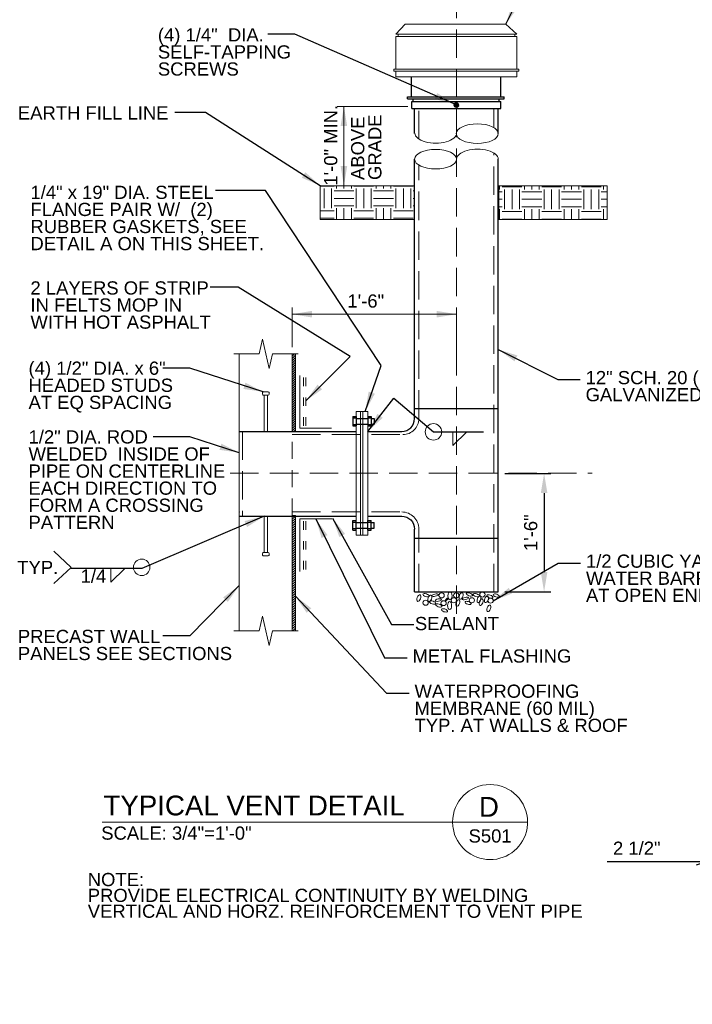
# Model space of a CAD drawing. Header units: inches. Extents: x 7536 to 7977, y 14815 to 15124.
# Tile 1 of 8: x 7536 to 7638, y 14865 to 15014. Entities that reach past the tile are written whole.
import ezdxf
from ezdxf.enums import TextEntityAlignment as Align

# ---------------------------------------------------------------- set-up
doc = ezdxf.new("R2010")
doc.units = ezdxf.units.IN
doc.header["$LTSCALE"] = 12
doc.header["$MEASUREMENT"] = 0
for name, pattern in [('DGN Style 2', [0.358262, 0.214957, -0.143305]), ('DGN Style 3', [0.501567, 0.358262, -0.143305]), ('DGN Style 5', [0.250784, 0.107479, -0.143305])]:
    doc.linetypes.add(name, pattern=pattern)
for name, color, linetype, lineweight in [('G-ANNO-DIM', 1, 'Continuous', 0), ('G-ANNO-TEXT', 7, 'Continuous', 0), ('Level 1', 7, 'Continuous', 0), ('S-BRAC-DIA~', 5, 'Continuous', 30), ('S-FSTN-MISC', 12, 'Continuous', 13), ('S-GRLN-SURF-E', 34, 'DGN Style 3', 13), ('S-STIF-TRAN', 3, 'Continuous', 30), ('S-WALL-LOAD', 3, 'Continuous', 13)]:
    doc.layers.add(name, color=color, linetype=linetype, lineweight=lineweight)
doc.styles.add("1 2 1'-0", font='arial.ttf', dxfattribs={"height": 3})
doc.styles.add("3 4 1'-0", font='arial.ttf', dxfattribs={"height": 2})
doc.dimstyles.new("3 4 1'-0", dxfattribs={"dimtxt": 2, "dimasz": 3, "dimexe": 1, "dimexo": 1, "dimgap": 1, "dimtad": 1, "dimdec": 4, "dimzin": 11, "dimdsep": 46, "dimlunit": 4, "dimtxsty": "3 4 1'-0", "dimblk": '_Oblique_0.3', "dimcen": 0.09, "dimadec": 4, "dimazin": 3, "dimtfac": 1, "dimtdec": 4, "dimtofl": 0, "dimtmove": 0, "dimatfit": 3, "dimfxl": 1, "dimfrac": 2, "dimtzin": 11, "dimarcsym": 0})

# ---------------------------------------------------------------- blocks, each defined once
blk = doc.blocks.new('_Oblique_0.3')
at = {"color": 0, "linetype": 'ByBlock', "lineweight": -2}
for p, q in [((0, 0), (-1, 0)), ((0.5, 0.167), (-0.5, -0.167))]:
    blk.add_line(p, q, dxfattribs=at)
blk = doc.blocks.new('*D39')
at = {"layer": 'Defpoints', "color": 0, "lineweight": 0, "transparency": 16777216}
for p in [(7640.26, 14886.11), (7640.26, 14866.99), (7642.76, 14864.51)]:
    blk.add_point(p, dxfattribs=at)
at = {"layer": 'G-ANNO-DIM', "color": 0, "lineweight": -2, "transparency": 16777216}
for p, q in [((7637.26, 14886.11), (7625.27, 14886.11)), ((7640.26, 14867.99), (7640.26, 14887.11)), ((7642.76, 14865.51), (7642.76, 14887.11)), ((7645.76, 14886.11), (7648.76, 14886.11))]:
    blk.add_line(p, q, dxfattribs=at)
at = {"layer": 'G-ANNO-DIM', "color": 0, "lineweight": -2, "transparency": 16777216, "xscale": 3, "yscale": 3, "zscale": 3}
blk.add_blockref('_Oblique_0.3', (7640.26, 14886.11), dxfattribs=at)
at = {"layer": 'G-ANNO-DIM', "color": 0, "lineweight": -2, "transparency": 16777216, "xscale": 3, "yscale": 3, "zscale": 3, "rotation": 180}
blk.add_blockref('_Oblique_0.3', (7642.76, 14886.11), dxfattribs=at)
at = {"layer": 'G-ANNO-DIM', "color": 0, "transparency": 16777216, "insert": (7629.77, 14888.15), "char_height": 2, "attachment_point": 5, "style": "3 4 1'-0"}
blk.add_mtext('2 1/2"', dxfattribs=at)
blk = doc.blocks.new('BREAK LINE')
at = {"layer": 'G-ANNO-TEXT', "flags": 128}
blk.add_lwpolyline([(8.36, 9.2), (8.36, 8.47), (8.36, 6.43), (9.96, 6.07), (6.76, 5.34), (8.36, 4.97), (8.36, 2.2)], dxfattribs=at)
blk = doc.blocks.new('*D49')
at = {"layer": 'Defpoints', "color": 0, "lineweight": 0, "transparency": 16777216}
for p in [(7608.79, 14944.98), (7608.79, 14927.01), (7615.73, 14927.01)]:
    blk.add_point(p, dxfattribs=at)
at = {"layer": 'G-ANNO-DIM', "color": 0, "lineweight": -2, "transparency": 16777216}
for p, q in [((7609.79, 14944.98), (7616.73, 14944.98)), ((7615.73, 14941.98), (7615.73, 14930.01)), ((7609.79, 14927.01), (7616.73, 14927.01))]:
    blk.add_line(p, q, dxfattribs=at)
at = {"layer": 'G-ANNO-DIM', "color": 0, "lineweight": 0, "transparency": 16777216}
for points in [[(7615.23, 14941.98), (7616.23, 14941.98), (7615.73, 14944.98)], [(7615.23, 14930.01), (7616.23, 14930.01), (7615.73, 14927.01)]]:
    blk.add_solid(points, dxfattribs=at)
at = {"layer": 'G-ANNO-DIM', "color": 0, "transparency": 16777216, "insert": (7613.71, 14935.98), "char_height": 2, "attachment_point": 5, "rotation": 90, "style": "3 4 1'-0"}
blk.add_mtext('1\'-6"', dxfattribs=at)
blk = doc.blocks.new('*U50')
at = {"layer": 'S-FSTN-MISC'}
for p, q in [((-0.25, 3), (-0.25, -2.5)), ((-0.5, -2.63), (-0.5, -2.88)), ((-0.38, -2.5), (0.37, -2.5)), ((0.5, -2.63), (0.5, -2.88)), ((-0.38, -3), (0.37, -3))]:
    blk.add_line(p, q, dxfattribs=at)
at = {"layer": 'S-FSTN-MISC', "extrusion": (0, 0, -1), "flags": 128}
blk.add_lwpolyline([(0.25, 3), (-0.25, 3), (-0.25, -2.5)], dxfattribs=at)
at = {"layer": 'S-FSTN-MISC', "extrusion": (0, 0, -1)}
for centre, start, end in [((0.37, -2.63), 0, 90), ((0.37, -2.88), 270, 0), ((-0.38, -2.63), 90, 180), ((-0.38, -2.88), 180, 270)]:
    blk.add_arc(centre, 0.125, start, end, dxfattribs=at)
blk = doc.blocks.new('all_around')
at = {"layer": 'Level 1'}
blk.add_circle((0, 0), 0.0625, dxfattribs=at)

msp = doc.modelspace()

# ---------------------------------------------------------------- hatches: boundary and pattern name
at = {"layer": 'G-ANNO-TEXT'}
h = msp.add_hatch(dxfattribs=at)
h.set_pattern_fill('HATCH', color=256, style=0, pattern_type=2)
h.set_pattern_definition([(45, (7603.3327, 15000.78563), (-0.0441942, 0.0441942), [])])
edge = h.paths.add_edge_path()
edge.add_arc((7602.43341, 15000.78956), 0.3708, 0, 360)
h = msp.add_hatch(dxfattribs=at)
h.set_pattern_fill('EARTH', color=256, style=0, pattern_type=2)
h.set_pattern_definition([(90, (7592.529, 14982.141), (-6, -6), [3, -3]), (90, (7595.529, 14979.141), (-6, -6), [3, -3]), (90, (7591.404, 14982.141), (-6, -6), [3, -3]), (90, (7594.404, 14979.141), (-6, -6), [3, -3]), (90, (7590.279, 14982.141), (-6, -6), [3, -3]), (90, (7593.279, 14979.141), (-6, -6), [3, -3]), (0, (7592.904, 14984.766), (-6, -6), [3, -3]), (0, (7589.904, 14981.766), (-6, -6), [3, -3]), (0, (7592.904, 14983.641), (-6, -6), [3, -3]), (0, (7589.904, 14980.641), (-6, -6), [3, -3]), (0, (7592.904, 14982.516), (-6, -6), [3, -3]), (0, (7589.904, 14979.516), (-6, -6), [3, -3])])
h.paths.add_polyline_path([(7581.82633, 14983.43105), (7596.11151, 14983.43105), (7596.11151, 14988.57172), (7581.82633, 14988.57172)])
h = msp.add_hatch(dxfattribs=at)
h.set_pattern_fill('EARTH', color=256, style=0, pattern_type=2)
h.set_pattern_definition([(90, (7620.9937, 14982.0117), (-6, -6), [3, -3]), (90, (7623.9937, 14979.0117), (-6, -6), [3, -3]), (90, (7619.8687, 14982.0117), (-6, -6), [3, -3]), (90, (7622.8687, 14979.0117), (-6, -6), [3, -3]), (90, (7618.7437, 14982.0117), (-6, -6), [3, -3]), (90, (7621.7437, 14979.0117), (-6, -6), [3, -3]), (0, (7621.3687, 14984.6367), (-6, -6), [3, -3]), (0, (7618.3687, 14981.6367), (-6, -6), [3, -3]), (0, (7621.3687, 14983.5117), (-6, -6), [3, -3]), (0, (7618.3687, 14980.5117), (-6, -6), [3, -3]), (0, (7621.3687, 14982.3867), (-6, -6), [3, -3]), (0, (7618.3687, 14979.3867), (-6, -6), [3, -3])])
h.paths.add_polyline_path([(7608.86151, 14983.43105), (7625.30002, 14983.43105), (7625.30002, 14988.57172), (7608.86151, 14988.57172)])
h = msp.add_hatch(dxfattribs=at)
h.set_pattern_fill('HATCH', color=256, style=0, pattern_type=2)
h.set_pattern_definition([(45, (7580.26443, 14959.0708), (-0.176777, 0.176777), [])])
h.paths.add_polyline_path([(7577.55711, 14963.09859), (7577.55711, 14951.95119), (7577.55711, 14951.45119), (7577.55711, 14951.32619), (7578.05711, 14951.32619), (7578.05711, 14963.09859)])
h = msp.add_hatch(dxfattribs=at)
h.set_pattern_fill('HATCH', color=256, style=0, pattern_type=2)
h.set_pattern_definition([(45, (7580, 14926.31036), (-0.1767767, 0.1767767), [])])
h.paths.add_polyline_path([(7578.05711, 14921.13047), (7578.05711, 14938.57619), (7577.55711, 14938.57619), (7577.55711, 14938.45119), (7577.55711, 14937.95119), (7577.55711, 14921.13047)])

# ---------------------------------------------------------------- linework, layer by layer
at = {"layer": 'G-ANNO-DIM'}
for p, q in [((7595.11151, 15000.59452), (7584.40393, 15000.59452)), ((7585.40393, 14988.57172), (7585.40393, 15000.59452)), ((7595.11151, 14988.57172), (7584.40393, 14988.57172)), ((7577.55711, 14964.09859), (7577.55711, 14970.09706)), ((7602.45291, 14964.09859), (7602.45291, 14970.09706)), ((7577.55711, 14969.09706), (7602.45291, 14969.09706))]:
    msp.add_line(p, q, dxfattribs=at)
at = {"layer": 'G-ANNO-DIM', "extrusion": (0, 0, -1)}
for points in [[(-7584.90393, 14997.59452), (-7585.40393, 15000.59452), (-7585.90393, 14997.59452)], [(-7599.45291, 14969.59706), (-7602.45291, 14969.09706), (-7599.45291, 14968.59706)]]:
    msp.add_solid(points, dxfattribs=at)
at = {"layer": 'G-ANNO-DIM'}
for points in [[(7585.90393, 14991.57172), (7585.40393, 14988.57172), (7584.90393, 14991.57172)], [(7580.55711, 14968.59706), (7577.55711, 14969.09706), (7580.55711, 14969.59706)]]:
    msp.add_solid(points, dxfattribs=at)
at = {"layer": 'G-ANNO-TEXT', "color": 7, "linetype": 'Continuous', "lineweight": 13}
for p, q in [((7593.24891, 15011.51879), (7594.70751, 15013.03979)), ((7594.70751, 15013.03979), (7609.93311, 15013.03979)), ((7611.61791, 15011.51879), (7609.93311, 15013.03979)), ((7593.24891, 15011.51879), (7611.61791, 15011.51879)), ((7593.59991, 15011.15999), (7593.59991, 15011.51879)), ((7611.27471, 15011.15999), (7611.27471, 15011.51879)), ((7593.24891, 15011.15999), (7611.61791, 15011.15999)), ((7593.24891, 15006.23039), (7593.24891, 15011.15999)), ((7611.61791, 15006.23039), (7611.61791, 15011.15999)), ((7592.98371, 15006.23039), (7611.89871, 15006.23039)), ((7592.98371, 15005.91059), (7592.98371, 15006.23039)), ((7592.98371, 15005.91059), (7611.89871, 15005.91059)), ((7593.24891, 15005.04479), (7593.24891, 15005.91059)), ((7611.61791, 15005.04479), (7611.61791, 15005.91059)), ((7611.89871, 15005.91059), (7611.89871, 15006.23039)), ((7593.24891, 15005.04479), (7611.61791, 15005.04479)), ((7548.80307, 14892.12915, -3.51967), (7613.23201, 14892.12915, -3.51967))]:
    msp.add_line(p, q, dxfattribs=at)
at = {"layer": 'G-ANNO-TEXT', "color": 7, "linetype": 'DGN Style 3', "lineweight": 0}
for p, q in [((7608.09231, 14926.98169), (7608.09231, 14993.48519)), ((7596.75891, 14953.27619), (7596.75891, 14991.69082)), ((7577.55711, 14950.85039), (7594.33311, 14950.85039)), ((7577.55711, 14939.12699), (7594.16151, 14939.12699)), ((7596.75891, 14926.98169), (7596.75891, 14936.46719))]:
    msp.add_line(p, q, dxfattribs=at)
at = {"layer": 'G-ANNO-TEXT', "linetype": 'DGN Style 5'}
for p, q in [((7579.2919, 14952.18195), (7579.2919, 14959.71636)), ((7579.62811, 14952.18195), (7579.62811, 14959.71636)), ((7579.2919, 14937.72043), (7579.2919, 14930.18601)), ((7579.62811, 14937.72043), (7579.62811, 14930.18601))]:
    msp.add_line(p, q, dxfattribs=at)
at = {"layer": 'G-ANNO-TEXT', "linetype": 'DGN Style 3'}
msp.add_line((7570.05711, 14951.32619), (7570.05711, 14938.47959), dxfattribs=at)
at = {"layer": 'G-ANNO-TEXT', "color": 7, "linetype": 'DGN Style 2', "lineweight": 0}
msp.add_line((7577.55711, 14938.58899), (7577.55711, 14951.45119), dxfattribs=at)
at = {"layer": 'G-ANNO-TEXT'}
for p, q in [((7601.91033, 14949.19704), (7604.0178, 14951.26569)), ((7601.91033, 14951.26196), (7601.91033, 14949.19704)), ((7578.05711, 14921.13047), (7578.05711, 14938.57619)), ((7544.07791, 14930.72913), (7541.43678, 14933.19827)), ((7544.07791, 14930.72913), (7541.43678, 14928.25999)), ((7550.09049, 14928.50041), (7552.19797, 14930.56906)), ((7550.09049, 14930.56533), (7550.09049, 14928.50041))]:
    msp.add_line(p, q, dxfattribs=at)
at = {"layer": 'G-ANNO-TEXT', "flags": 128}
for points in [[(7577.55711, 14963.09859), (7577.55711, 14951.95119), (7577.55711, 14951.45119), (7577.55711, 14951.32619), (7578.05711, 14951.32619), (7578.05711, 14963.09859), (7577.55711, 14963.09859)], [(7578.05711, 14921.13047), (7578.05711, 14938.57619), (7577.55711, 14938.57619), (7577.55711, 14938.45119), (7577.55711, 14937.95119), (7577.55711, 14921.13047), (7578.05711, 14921.13047)]]:
    msp.add_lwpolyline(points, close=True, dxfattribs=at)
at = {"layer": 'G-ANNO-TEXT'}
msp.add_circle((7602.43341, 15000.78956), 0.3708, dxfattribs=at)
at = {"layer": 'G-ANNO-TEXT', "color": 7, "linetype": 'DGN Style 3', "lineweight": 0}
msp.add_arc((7594.33311, 14953.27619), 2.42581, 270, 0, dxfattribs=at)
at = {"layer": 'G-ANNO-TEXT', "color": 7, "linetype": 'DGN Style 3', "lineweight": 0, "extrusion": (0, 0, -1)}
msp.add_arc((-7594.16151, 14936.52959), 2.59741, 90, 180, dxfattribs=at)
at = {"layer": 'G-ANNO-TEXT', "color": 7, "linetype": 'Continuous', "lineweight": 0}
for radius, start, end in [(5.68325, 0, 180), (5.68426, 180, 188.8691645), (5.68426, 350.56955, 0), (5.68426, 188.8691645, 350.56955)]:
    msp.add_arc((7607.54877, 14892.12915, -3.51967), radius, start, end, dxfattribs=at)
at = {"layer": 'G-ANNO-TEXT'}
for centre in [(7605.61191, 14996.46479), (7599.29391, 14992.58819)]:
    msp.add_ellipse(centre, major_axis=(3.1824, 0), ratio=0.466427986, dxfattribs=at)
msp.add_ellipse((7599.31731, 14996.53499), major_axis=(-3.159, 0), ratio=0.477945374, start_param=0, end_param=3.141592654, dxfattribs=at)
at = {"layer": 'G-ANNO-TEXT', "extrusion": (0, 0, -1)}
msp.add_ellipse((7605.63531, 14992.58819), major_axis=(-3.159, 0), ratio=0.477945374, start_param=0, end_param=3.141592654, dxfattribs=at)
at = {"layer": 'G-ANNO-TEXT', "color": 7, "linetype": 'Continuous', "lineweight": 13}
for centre, major_axis, ratio in [((7596.76671, 14926.07299), (0.17763, 0.49428), 0.504973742), ((7597.84701, 14926.50979), (0.4641, -0.1521), 0.44077474), ((7598.43591, 14926.01839), (0.17763, 0.49428), 0.504973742), ((7599.21591, 14926.51369), (0.468, 0.0936), 0.361961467), ((7600.20261, 14926.48249), (0.4017, 0), 0.935617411), ((7601.47401, 14926.42009), (0, 0.6076), 0.507079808), ((7602.42561, 14926.48249), (0.4017, 0), 0.935617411), ((7603.14711, 14926.38499), (0.17763, 0.49428), 0.504973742), ((7604.40681, 14926.63459), (0.4641, -0.1521), 0.44077474), ((7605.45981, 14926.50979), (0.4641, -0.1521), 0.44077474), ((7605.86931, 14925.89359), (0.17763, 0.49428), 0.504973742), ((7606.38801, 14926.60729), (0.4017, 0), 0.935617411), ((7606.98471, 14925.89359), (0.17763, 0.49428), 0.504973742), ((7607.50341, 14926.32259), (0.4641, -0.1521), 0.44077474), ((7608.49401, 14926.44739), (0.4641, -0.1521), 0.44077474), ((7597.78461, 14925.36709), (0.4017, 0), 0.935617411), ((7598.83761, 14925.39439), (0.4641, -0.1521), 0.44077474), ((7599.70731, 14925.77269), (0.468, 0.0936), 0.361961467), ((7599.76581, 14924.96539), (0.4641, -0.1521), 0.44077474), ((7600.50681, 14925.30469), (0.4017, 0), 0.935617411), ((7600.97871, 14925.86629), (0.1872, 0.1872), 0.333333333), ((7601.41161, 14924.93809), (0, 0.6076), 0.507079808), ((7602.05901, 14925.74149), (0.4017, 0), 0.935617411), ((7602.64791, 14925.33199), (0.17763, 0.49428), 0.504973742), ((7603.79451, 14926.01449), (0.468, 0.0936), 0.361961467), ((7604.21961, 14925.33199), (0.4641, -0.1521), 0.44077474), ((7604.78121, 14925.74149), (0.4017, 0), 0.935617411), ((7606.18131, 14925.45679), (0.17763, 0.49428), 0.504973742), ((7607.35911, 14924.52859), (0.17763, 0.49428), 0.504973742), ((7607.62821, 14925.67909), (0.4017, 0), 0.935617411), ((7600.63161, 14924.21659), (0.4641, -0.1521), 0.44077474)]:
    msp.add_ellipse(centre, major_axis=major_axis, ratio=ratio, dxfattribs=at)
at = {"layer": 'G-ANNO-TEXT', "color": 7, "linetype": 'DGN Style 2', "lineweight": 0}
msp.add_point((7569.55711, 14939.12699), dxfattribs=at)
at = {"layer": 'G-ANNO-TEXT'}
for points in [[(7581.82633, 14983.43105), (7596.11151, 14983.43105), (7596.11151, 14988.57172), (7581.82633, 14988.57172)], [(7608.86151, 14983.43105), (7625.30002, 14983.43105), (7625.30002, 14988.57172), (7608.86151, 14988.57172)]]:
    msp.add_3dface(points, dxfattribs=at)
at = {"layer": 'S-BRAC-DIA~'}
for p, q in [((7595.62791, 15002.05739), (7595.62791, 15005.04479)), ((7609.18431, 15002.05739), (7609.18431, 15005.04479)), ((7595.02731, 15002.05739), (7609.69911, 15002.05739)), ((7595.02731, 15001.75319), (7595.02731, 15002.05739)), ((7595.02731, 15001.75319), (7609.69911, 15001.75319)), ((7595.70591, 15001.32419), (7609.16091, 15001.32419)), ((7595.70591, 15000.27899), (7595.70591, 15001.32419)), ((7595.90091, 15001.32419), (7595.90091, 15001.75319)), ((7608.91131, 15001.32419), (7608.91131, 15001.75319)), ((7609.16091, 15000.27899), (7609.16091, 15001.32419)), ((7609.69911, 15001.75319), (7609.69911, 15002.05739)), ((7595.70591, 15000.27899), (7609.16091, 15000.27899)), ((7596.11151, 14996.48819), (7596.11151, 15000.27899)), ((7608.79431, 14996.48819), (7608.79431, 15000.27899)), ((7596.11151, 14953.27619), (7596.11151, 14992.58819)), ((7608.79431, 14927.00509), (7608.79431, 14992.58819)), ((7596.11151, 14954.81279), (7608.79431, 14954.81279)), ((7569.55711, 14951.32619), (7577.55711, 14951.32619)), ((7577.55711, 14951.32619), (7587.25931, 14951.32619)), ((7589.03611, 14951.32619), (7594.16151, 14951.32619)), ((7569.55711, 14938.47959), (7577.55711, 14938.47959)), ((7577.55711, 14938.47959), (7587.25931, 14938.47959)), ((7589.03611, 14938.47959), (7594.16151, 14938.47959)), ((7596.11151, 14927.00509), (7596.11151, 14936.52959)), ((7596.11151, 14935.17239), (7608.79431, 14935.17239)), ((7596.11151, 14927.00509), (7608.79431, 14927.00509))]:
    msp.add_line(p, q, dxfattribs=at)
at = {"layer": 'S-BRAC-DIA~', "color": 7, "linetype": 'DGN Style 3', "lineweight": 0}
for p, q in [((7596.75891, 14995.62239), (7596.75891, 15000.16979)), ((7608.09231, 14997.39476), (7608.09231, 15000.16979))]:
    msp.add_line(p, q, dxfattribs=at)
at = {"layer": 'S-BRAC-DIA~'}
msp.add_arc((7594.16151, 14953.27619), 1.95, 270, 0, dxfattribs=at)
at = {"layer": 'S-BRAC-DIA~', "extrusion": (0, 0, -1)}
msp.add_arc((-7594.16151, 14936.52959), 1.95, 90, 180, dxfattribs=at)
at = {"layer": 'S-FSTN-MISC'}
for p, q in [((7587.25931, 14935.59359), (7587.25931, 14954.37599)), ((7587.25931, 14954.37599), (7589.03611, 14954.37599)), ((7587.25931, 14954.21219), (7587.25931, 14952.60539)), ((7587.90591, 14935.59359), (7587.90591, 14954.37599)), ((7588.28031, 14935.59359), (7588.28031, 14954.37599)), ((7589.03611, 14935.59359), (7589.03611, 14954.37599)), ((7587.25931, 14935.59359), (7589.03611, 14935.59359))]:
    msp.add_line(p, q, dxfattribs=at)
at = {"layer": 'S-FSTN-MISC', "flags": 128}
for points in [[(7578.71056, 14959.81027), (7578.71056, 14951.81027), (7583.53701, 14951.81027)], [(7578.71056, 14930.09211), (7578.71056, 14938.09211), (7583.56028, 14938.09211)]]:
    msp.add_lwpolyline(points, dxfattribs=at)
at = {"layer": 'S-GRLN-SURF-E'}
for p, q in [((7602.45291, 14923.69614), (7602.45291, 15024.40217)), ((7568.18369, 14944.98479), (7622.9899, 14944.98479))]:
    msp.add_line(p, q, dxfattribs=at)
at = {"layer": 'S-STIF-TRAN'}
for p, q in [((7586.75931, 14953.59474), (7586.75931, 14952.15724)), ((7586.75931, 14953.59474), (7587.25931, 14953.59474)), ((7586.75931, 14953.37443), (7587.25931, 14953.37443)), ((7587.25931, 14953.59474), (7587.25931, 14952.15724)), ((7587.25931, 14953.31349), (7589.03611, 14953.31349)), ((7589.03611, 14953.59474), (7589.03611, 14952.15724)), ((7589.03611, 14953.59474), (7589.53611, 14953.59474)), ((7589.03611, 14953.37443), (7589.53611, 14953.37443)), ((7589.53611, 14953.59474), (7589.53611, 14952.15724)), ((7589.53611, 14953.31349), (7590.00931, 14953.31349)), ((7590.00931, 14953.31349), (7590.00931, 14952.43849)), ((7586.75931, 14952.37754), (7587.25931, 14952.37754)), ((7586.75931, 14952.15724), (7587.25931, 14952.15724)), ((7587.25931, 14952.43849), (7589.03611, 14952.43849)), ((7589.03611, 14952.37754), (7589.53611, 14952.37754)), ((7589.03611, 14952.15724), (7589.53611, 14952.15724)), ((7589.53611, 14952.43849), (7590.00931, 14952.43849)), ((7586.75931, 14936.37484), (7586.75931, 14937.81234)), ((7586.75931, 14937.81234), (7587.25931, 14937.81234)), ((7586.75931, 14937.59203), (7587.25931, 14937.59203)), ((7587.25931, 14936.37484), (7587.25931, 14937.81234)), ((7587.25931, 14937.53109), (7589.03611, 14937.53109)), ((7589.03611, 14936.37484), (7589.03611, 14937.81234)), ((7589.03611, 14937.81234), (7589.53611, 14937.81234)), ((7589.03611, 14937.59203), (7589.53611, 14937.59203)), ((7589.53611, 14936.37484), (7589.53611, 14937.81234)), ((7589.53611, 14937.53109), (7590.00931, 14937.53109)), ((7590.00931, 14936.65609), (7590.00931, 14937.53109)), ((7586.75931, 14936.59514), (7587.25931, 14936.59514)), ((7586.75931, 14936.37484), (7587.25931, 14936.37484)), ((7587.25931, 14936.65609), (7589.03611, 14936.65609)), ((7589.03611, 14936.59514), (7589.53611, 14936.59514)), ((7589.03611, 14936.37484), (7589.53611, 14936.37484)), ((7589.53611, 14936.65609), (7590.00931, 14936.65609))]:
    msp.add_line(p, q, dxfattribs=at)
at = {"layer": 'S-WALL-LOAD'}
for p, q in [((7569.55711, 14938.57619), (7569.55711, 14963.09859)), ((7577.55711, 14951.32619), (7577.55711, 14963.09859)), ((7569.55711, 14921.13047), (7569.55711, 14938.57619)), ((7577.55711, 14921.13047), (7577.55711, 14938.57619))]:
    msp.add_line(p, q, dxfattribs=at)

# ---------------------------------------------------------------- block references
at = {"layer": 'G-ANNO-TEXT', "xscale": 1.392636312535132, "yscale": 1.392636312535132, "rotation": 90}
for p in [(7581.52086, 14951.44923), (7581.52086, 14909.48111)]:
    msp.add_blockref('BREAK LINE', p, dxfattribs=at)
at = {"layer": 'Level 1', "extrusion": (0, 0, -1), "xscale": 20, "yscale": 20, "zscale": 20}
for p in [(-7598.96438, 14951.26196), (-7554.77515, 14930.72913)]:
    msp.add_blockref('all_around', p, dxfattribs=at)
at = {"layer": 'S-FSTN-MISC', "extrusion": (0, 0, -1), "rotation": 180}
msp.add_blockref('*U50', (-7573.55711, 14954.32617, -3.5197), dxfattribs=at)
at = {"layer": 'S-FSTN-MISC'}
msp.add_blockref('*U50', (7573.55711, 14935.47961, 3.5197), dxfattribs=at)

# ---------------------------------------------------------------- texts
at = {"layer": 'G-ANNO-DIM', "color": 7, "linetype": 'Continuous', "style": "3 4 1'-0"}
msp.add_text('1\'-0" MIN.', height=2, rotation=90, dxfattribs=at).set_placement((7583.40393, 14994.69665), align=Align.MIDDLE_CENTER)
msp.add_text('1\'-6"', height=2, dxfattribs=at).set_placement((7588.716, 14971.09706), align=Align.MIDDLE_CENTER)
at = {"layer": 'G-ANNO-TEXT', "color": 7, "linetype": 'Continuous', "lineweight": 13, "style": "1 2 1'-0"}
msp.add_text('TYPICAL VENT DETAIL', height=3, dxfattribs=at).set_placement((7548.97779, 14893.13953, -3.51967))
at = {"layer": 'G-ANNO-TEXT', "color": 7, "linetype": 'Continuous', "lineweight": 0, "style": "1 2 1'-0"}
msp.add_text('D', height=3, dxfattribs=at).set_placement((7607.37368, 14894.42982, -3.51967), align=Align.MIDDLE_CENTER)
at = {"layer": 'G-ANNO-TEXT', "color": 7, "linetype": 'Continuous', "lineweight": 0, "style": "3 4 1'-0"}
msp.add_text('S501', height=2, dxfattribs=at).set_placement((7607.54908, 14889.02623, -3.51967), align=Align.CENTER)
at = {"layer": 'G-ANNO-TEXT', "color": 7, "char_height": 2, "style": "3 4 1'-0"}
for s, insert, attachment_point, line_spacing_factor in [('(4) 1/4"  DIA.\\PSELF-TAPPING \\PSCREWS', (7557.21845, 15012.43216), 1, 0.776524), ('EARTH FILL LINE', (7536.01301, 15000.60122), 1, 0.6), ('1/4" x 19" DIA. STEEL\\PFLANGE PAIR W/  (2)\\PRUBBER GASKETS, SEE\\PDETAIL A ON THIS SHEET.', (7537.91494, 14988.56469, -7.03939), 1, 0.776524), ('2 LAYERS OF STRIP\\PIN FELTS MOP IN \\PWITH HOT ASPHALT', (7537.91836, 14974.07732), 1, 0.776524), ('(4) 1/2" DIA. x 6"\\PHEADED STUDS \\PAT EQ SPACING', (7537.6282, 14961.91857), 1, 0.776524), ('12" SCH. 20 (MIN.)\\PGALVANIZED STEEL PIPE', (7622.01632, 14960.48684), 1, 0.776524), ('1/2" DIA. ROD\\PWELDED  INSIDE OF\\PPIPE ON CENTERLINE\\PEACH DIRECTION TO\\PFORM A CROSSING \\PPATTERN', (7537.6282, 14951.50083), 1, 0.776524), ('1/2 CUBIC YARD CAPILLARY\\PWATER BARRIER MATERIAL\\PAT OPEN END OF PIPE', (7622.07665, 14932.6707), 1, 0.776524), ('TYP.', (7542.13005, 14931.7162), 3, 0.6), ('1/4', (7545.51591, 14930.40873), 1, 0.6), ('SEALANT', (7596.15825, 14923.21506), 1, 0.6), ('PRECAST WALL\\PPANELS SEE SECTIONS', (7536.01301, 14921.26222), 1, 0.776524), ('METAL FLASHING', (7595.79317, 14918.2999), 1, 0.6), ('WATERPROOFING\\PMEMBRANE (60 MIL)\\PTYP. AT WALLS & ROOF', (7596.09825, 14912.96475), 1, 0.776524)]:
    msp.add_mtext(s, dxfattribs=dict(at, insert=insert, attachment_point=attachment_point, line_spacing_factor=line_spacing_factor))
at = {"layer": 'G-ANNO-TEXT', "color": 7, "insert": (7586.49632, 14989.4344), "char_height": 2, "attachment_point": 1, "rotation": 90, "line_spacing_factor": 0.776524, "style": "3 4 1'-0"}
msp.add_mtext('ABOVE \\PGRADE', dxfattribs=at)
at = {"layer": 'G-ANNO-TEXT', "color": 7, "linetype": 'Continuous', "lineweight": 0, "char_height": 2, "line_spacing_factor": 0.72, "style": "3 4 1'-0"}
for s, insert, attachment_point in [('\\fArial|b0|i0|c00|p39;SCALE: 3/4"=1\'-0"', (7560.03168, 14889.43021, -3.51967), 8), ('\\fArial|b0|i0|c00|p39;NOTE:\\PPROVIDE ELECTRICAL CONTINUITY BY WELDING\\PVERTICAL AND HORZ. REINFORCEMENT TO VENT PIPE', (7546.5968, 14884.41949, -3.51967), 1)]:
    msp.add_mtext(s, dxfattribs=dict(at, insert=insert, attachment_point=attachment_point))

# ---------------------------------------------------------------- dimensions: what is measured, and where the dimension line sits
at = {"layer": 'G-ANNO-DIM'}
for base, p1, p2, angle, picture, middle in [((7615.73142, 14927.00509), (7608.79431, 14944.98479), (7608.79431, 14927.00509), 270, '*D49', (7615.73142, 14935.97663)), ((7640.26193, 14886.11259), (7642.76193, 14864.51126), (7640.26193, 14866.98845), 180, '*D39', (7629.76534, 14886.11259))]:
    dim = msp.add_linear_dim(base=base, p1=p1, p2=p2, angle=angle, dimstyle="3 4 1'-0", dxfattribs=at)
    dim.commit()
    dim.dimension.update_dxf_attribs({"geometry": picture, "text_midpoint": middle, "dimtype": 160})

# ---------------------------------------------------------------- leaders
at = {"layer": 'G-ANNO-TEXT'}
for points in [[(7609.93311, 15013.03979), (7615.51044, 15024.30801), (7618.92408, 15024.30801)], [(7602.10176, 15000.95538), (7577.95998, 15011.51831), (7573.88484, 15011.51831)], [(7581.82633, 14988.57172), (7564.43299, 14999.68738), (7559.79833, 14999.68738)], [(7588.62916, 14954.37599), (7591.05785, 14961.31113), (7573.51497, 14987.82051), (7565.94294, 14987.82051)], [(7579.62811, 14955.94916), (7586.36378, 14962.66712), (7569.36922, 14973.21747), (7565.12058, 14973.21747)], [(7608.79431, 14963.75217), (7617.79373, 14959.19708), (7621.20737, 14959.19708)], [(7573.18211, 14957.32619), (7562.0513, 14960.90666), (7557.97616, 14960.90666)], [(7589.03611, 14951.32619), (7592.96547, 14956.35401), (7598.96438, 14951.26196), (7606.52822, 14951.26196)], [(7569.55711, 14948.10368), (7562.0513, 14950.48892), (7556.50163, 14950.48892)], [(7573.30711, 14938.47959), (7554.77515, 14930.56533), (7544.07791, 14930.56533)], [(7581.13542, 14938.09211), (7591.57058, 14917.01014), (7594.98421, 14917.01014)], [(7583.69861, 14938.1825), (7592.5942, 14922.09126), (7596.00784, 14922.09126)], [(7608.02991, 14925.67909), (7617.85406, 14931.38094), (7621.26769, 14931.38094)], [(7569.55711, 14927.96647), (7562.0513, 14920.34838), (7557.97616, 14920.34838)], [(7578.05711, 14926.3726), (7591.87565, 14911.67498), (7595.28929, 14911.67498)]]:
    msp.add_leader(points, dimstyle="3 4 1'-0", override={"dimgap": 2}, dxfattribs=at)

doc.saveas('drawing.dxf')
